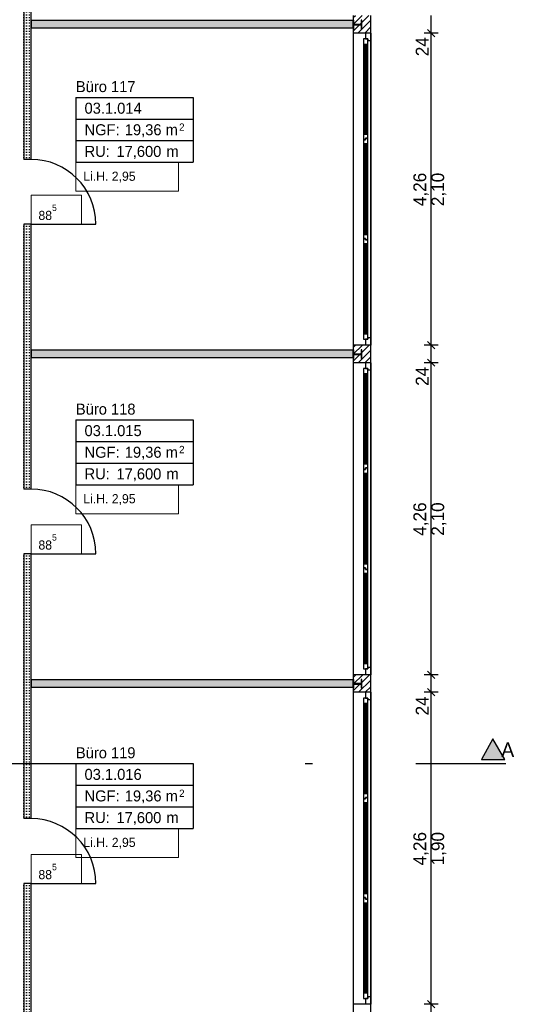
# Model space of a CAD drawing. Extents: x -28.8 to 46.3, y -5 to 85.1.
# Tile 4 of 26: x 7.1 to 13.8, y 4.9 to 18.3. Entities that reach past the tile are written whole.
import ezdxf

# ---------------------------------------------------------------- set-up
doc = ezdxf.new("R2010")
doc.units = 0
doc.header["$MEASUREMENT"] = 0
doc.linetypes.add('Strichpunktlinie', pattern=[0.006703, 0.003528, -0.001764, 0, -0.001411])
doc.linetypes.add('Wipeout_Contour', pattern=[1, 0, -1])
for name, color, linetype in [('1._OG_2_0', 7, 'Continuous'), ('1._OG_2_P_BM_AUSSEN', 7, 'Continuous'), ('1._OG_2_P_ZE_BILD', 7, 'Continuous'), ('1._OG_2_P_ZE_TEXT', 7, 'Continuous'), ('1._OG_2_R_NT_INNENWAND', 7, 'Continuous'), ('1._OG_2_R_NT_STAHL', 7, 'Continuous'), ('1._OG_2_R_TR_AUSSENWAND', 7, 'Continuous'), ('1._OG_2_Räume', 7, 'Continuous')]:
    doc.layers.add(name, color=color, linetype=linetype)
doc.styles.add('ERSTELLTER_STIL_1', font='txt')
doc.styles.add('ERSTELLTER_STIL_2', font='txt')
pattern_1 = [(45, (0, 0), (-0.04596194, 0.04596194), [])]
pattern_2 = [(0, (0, 0), (0, 0.0375), [0, -0.0375])]

msp = doc.modelspace()

# ---------------------------------------------------------------- hatches: boundary and pattern name
at = {"layer": '1._OG_2_P_ZE_BILD', "linetype": 'Continuous', "lineweight": 18, "ltscale": 1000}
msp.add_hatch(color=9, dxfattribs=at).paths.add_polyline_path([(13.376, 8.207), (13.698, 8.207), (13.534, 8.49)], flags=0)
at = {"layer": '1._OG_2_R_NT_INNENWAND', "linetype": 'Continuous', "ltscale": 1000}
h = msp.add_hatch(dxfattribs=at)
h.set_pattern_fill('Gips_0002', color=256, style=0, pattern_type=2)
h.set_pattern_definition(pattern_2)
h.paths.add_polyline_path([(7.125, 16.4), (7.225, 16.4), (7.225, 20.015), (7.125, 20.015)], flags=0)
h = msp.add_hatch(dxfattribs=at)
h.set_pattern_fill('Gips_0002', color=256, style=0, pattern_type=2)
h.set_pattern_definition(pattern_2)
h.paths.add_polyline_path([(11.625, 18.295), (7.225, 18.295), (7.225, 18.195), (11.625, 18.195)], flags=0)
h = msp.add_hatch(dxfattribs=at)
h.set_pattern_fill('Gips_0002', color=256, style=0, pattern_type=2)
h.set_pattern_definition(pattern_2)
h.paths.add_polyline_path([(7.125, 11.9), (7.225, 11.9), (7.225, 15.515), (7.125, 15.515)], flags=0)
h = msp.add_hatch(dxfattribs=at)
h.set_pattern_fill('Gips_0002', color=256, style=0, pattern_type=2)
h.set_pattern_definition(pattern_2)
h.paths.add_polyline_path([(11.625, 13.795), (7.225, 13.795), (7.225, 13.695), (11.625, 13.695)], flags=0)
h = msp.add_hatch(dxfattribs=at)
h.set_pattern_fill('Gips_0002', color=256, style=0, pattern_type=2)
h.set_pattern_definition(pattern_2)
h.paths.add_polyline_path([(7.125, 7.4), (7.225, 7.4), (7.225, 11.015), (7.125, 11.015)], flags=0)
h = msp.add_hatch(dxfattribs=at)
h.set_pattern_fill('Gips_0002', color=256, style=0, pattern_type=2)
h.set_pattern_definition(pattern_2)
h.paths.add_polyline_path([(11.625, 9.295), (7.225, 9.295), (7.225, 9.195), (11.625, 9.195)], flags=0)
h = msp.add_hatch(dxfattribs=at)
h.set_pattern_fill('Gips_0002', color=256, style=0, pattern_type=2)
h.set_pattern_definition(pattern_2)
h.paths.add_polyline_path([(7.125, 2.975), (7.225, 2.975), (7.225, 6.515), (7.125, 6.515)], flags=0)
at = {"layer": '1._OG_2_R_TR_AUSSENWAND', "linetype": 'Continuous', "ltscale": 1000}
h = msp.add_hatch(dxfattribs=at)
h.set_pattern_fill('MW_Kalksandstein_0002', color=256, style=0, pattern_type=2)
h.set_pattern_definition(pattern_1)
h.paths.add_polyline_path([(11.625, 18.125), (11.795, 18.125), (11.865, 18.125), (11.865, 18.365), (11.795, 18.365), (11.625, 18.365)], flags=0)
h = msp.add_hatch(dxfattribs=at)
h.set_pattern_fill('MW_Kalksandstein_0002', color=256, style=0, pattern_type=2)
h.set_pattern_definition(pattern_1)
h.paths.add_polyline_path([(11.625, 13.625), (11.795, 13.625), (11.865, 13.625), (11.865, 13.865), (11.795, 13.865), (11.625, 13.865)], flags=0)
h = msp.add_hatch(dxfattribs=at)
h.set_pattern_fill('MW_Kalksandstein_0002', color=256, style=0, pattern_type=2)
h.set_pattern_definition(pattern_1)
h.paths.add_polyline_path([(11.625, 9.125), (11.795, 9.125), (11.865, 9.125), (11.865, 9.365), (11.795, 9.365), (11.625, 9.365)], flags=0)

# ---------------------------------------------------------------- linework, layer by layer
at = {"layer": '1._OG_2_0', "linetype": 'Continuous', "ltscale": 1000}
for p, q in [((11.795, 18.125), (11.625, 18.125)), ((11.865, 18.125), (11.795, 18.125)), ((7.225, 16.4), (7.125, 16.4)), ((7.225, 15.515), (7.125, 15.515)), ((11.795, 13.865), (11.625, 13.865)), ((11.865, 13.865), (11.795, 13.865)), ((11.795, 13.625), (11.625, 13.625)), ((11.865, 13.625), (11.795, 13.625)), ((7.225, 11.9), (7.125, 11.9)), ((7.225, 11.015), (7.125, 11.015)), ((11.795, 9.365), (11.625, 9.365)), ((11.865, 9.365), (11.795, 9.365)), ((11.795, 9.125), (11.625, 9.125)), ((11.865, 9.125), (11.795, 9.125)), ((7.225, 7.4), (7.125, 7.4)), ((7.225, 6.515), (7.125, 6.515)), ((11.795, 4.865), (11.625, 4.865)), ((11.865, 4.865), (11.795, 4.865))]:
    msp.add_line(p, q, dxfattribs=at)
at = {"layer": '1._OG_2_P_BM_AUSSEN', "linetype": 'Continuous', "ltscale": 1000}
for p, q in [((12.69, 18.125), (12.69, 18.365)), ((12.64, 18.175), (12.74, 18.075)), ((12.784, 18.125), (12.596, 18.125)), ((12.69, 13.865), (12.69, 18.125)), ((12.784, 13.865), (12.596, 13.865)), ((12.64, 13.915), (12.74, 13.815)), ((12.69, 13.625), (12.69, 13.865)), ((12.784, 13.625), (12.596, 13.625)), ((12.64, 13.675), (12.74, 13.575)), ((12.69, 9.365), (12.69, 13.625)), ((12.64, 9.415), (12.74, 9.315)), ((12.784, 9.365), (12.596, 9.365)), ((12.69, 9.125), (12.69, 9.365)), ((12.64, 9.175), (12.74, 9.075)), ((12.784, 9.125), (12.596, 9.125)), ((12.69, 4.865), (12.69, 9.125)), ((12.784, 4.865), (12.596, 4.865)), ((12.64, 4.915), (12.74, 4.815)), ((12.69, 4.625), (12.69, 4.865))]:
    msp.add_line(p, q, dxfattribs=at)
at = {"layer": '1._OG_2_P_ZE_BILD', "color": 255, "linetype": 'Continuous', "lineweight": 18, "ltscale": 1000}
for p, q in [((13.534, 8.49), (13.376, 8.207)), ((13.698, 8.207), (13.534, 8.49)), ((13.376, 8.207), (13.698, 8.207))]:
    msp.add_line(p, q, dxfattribs=at)
at = {"layer": '1._OG_2_P_ZE_BILD', "linetype": 'Continuous', "ltscale": 1000}
for p, q in [((13.534, 8.49), (13.376, 8.207)), ((13.698, 8.207), (13.534, 8.49)), ((13.376, 8.207), (13.698, 8.207))]:
    msp.add_line(p, q, dxfattribs=at)
at = {"layer": '1._OG_2_P_ZE_TEXT', "color": 255, "linetype": 'Continuous', "lineweight": 18, "ltscale": 1000}
for p, q in [((9.238, 16.362), (7.837, 16.362)), ((7.837, 16.362), (7.837, 15.965)), ((9.238, 15.965), (9.238, 16.362)), ((7.915, 15.911), (7.225, 15.911)), ((7.225, 15.911), (7.225, 15.515)), ((7.837, 15.965), (9.238, 15.965)), ((7.915, 15.515), (7.915, 15.911)), ((7.225, 15.515), (7.915, 15.515)), ((9.238, 11.959), (7.837, 11.959)), ((7.837, 11.959), (7.837, 11.563)), ((9.238, 11.563), (9.238, 11.959)), ((7.837, 11.563), (9.238, 11.563)), ((7.915, 11.411), (7.225, 11.411)), ((7.225, 11.411), (7.225, 11.015)), ((7.915, 11.015), (7.915, 11.411)), ((7.225, 11.015), (7.915, 11.015)), ((9.238, 7.267), (7.837, 7.267)), ((7.837, 7.267), (7.837, 6.87)), ((9.238, 6.87), (9.238, 7.267)), ((7.915, 6.911), (7.225, 6.911)), ((7.225, 6.911), (7.225, 6.515)), ((7.837, 6.87), (9.238, 6.87)), ((7.915, 6.515), (7.915, 6.911)), ((7.225, 6.515), (7.915, 6.515))]:
    msp.add_line(p, q, dxfattribs=at)
at = {"layer": '1._OG_2_R_NT_INNENWAND', "linetype": 'Continuous', "ltscale": 1000}
for p, q in [((7.125, 20.015), (7.125, 16.4)), ((7.225, 16.4), (7.225, 20.015)), ((11.625, 18.295), (7.225, 18.295)), ((7.225, 18.295), (7.225, 18.195)), ((11.625, 18.195), (11.625, 18.295)), ((7.225, 18.195), (11.625, 18.195)), ((7.125, 15.515), (7.125, 11.9)), ((7.225, 11.9), (7.225, 15.515)), ((7.225, 15.515), (8.11, 15.515)), ((11.625, 13.795), (7.225, 13.795)), ((7.225, 13.795), (7.225, 13.695)), ((11.625, 13.695), (11.625, 13.795)), ((7.225, 13.695), (11.625, 13.695)), ((7.125, 11.015), (7.125, 7.4)), ((7.225, 7.4), (7.225, 11.015)), ((7.225, 11.015), (8.11, 11.015)), ((11.625, 9.295), (7.225, 9.295)), ((7.225, 9.295), (7.225, 9.195)), ((11.625, 9.195), (11.625, 9.295)), ((7.225, 9.195), (11.625, 9.195)), ((7.125, 6.515), (7.125, 2.975)), ((7.225, 2.975), (7.225, 6.515)), ((7.225, 6.515), (8.11, 6.515))]:
    msp.add_line(p, q, dxfattribs=at)
for centre in [(7.225, 15.515), (7.225, 11.015), (7.225, 6.515)]:
    msp.add_arc(centre, 0.885, 0, 90, dxfattribs=at)
at = {"layer": '1._OG_2_R_NT_STAHL', "linetype": 'Continuous', "ltscale": 1000}
for p, q in [((11.636, 18.3), (11.625, 18.3)), ((11.625, 18.3), (11.625, 18.18)), ((11.636, 18.25), (11.636, 18.3)), ((11.745, 18.3), (11.734, 18.3)), ((11.734, 18.3), (11.734, 18.25)), ((11.625, 18.18), (11.636, 18.18)), ((11.636, 18.18), (11.636, 18.23)), ((11.727, 18.243), (11.643, 18.243)), ((11.643, 18.237), (11.727, 18.237)), ((11.636, 13.8), (11.625, 13.8)), ((11.625, 13.8), (11.625, 13.68)), ((11.636, 13.75), (11.636, 13.8)), ((11.636, 13.68), (11.636, 13.73)), ((11.727, 13.743), (11.643, 13.743)), ((11.643, 13.737), (11.727, 13.737)), ((11.625, 13.68), (11.636, 13.68)), ((11.636, 9.3), (11.625, 9.3)), ((11.625, 9.3), (11.625, 9.18)), ((11.636, 9.25), (11.636, 9.3)), ((11.625, 9.18), (11.636, 9.18)), ((11.636, 9.18), (11.636, 9.23)), ((11.727, 9.243), (11.643, 9.243)), ((11.643, 9.237), (11.727, 9.237))]:
    msp.add_line(p, q, dxfattribs=at)
for centre, start, end in [((11.643, 18.25), 180, 270), ((11.643, 18.23), 90, 180), ((11.727, 18.25), 270, 0), ((11.727, 18.23), 0, 90), ((11.643, 13.75), 180, 270), ((11.643, 13.73), 90, 180), ((11.727, 13.75), 270, 0), ((11.727, 13.73), 0, 90), ((11.643, 9.25), 180, 270), ((11.643, 9.23), 90, 180), ((11.727, 9.25), 270, 0), ((11.727, 9.23), 0, 90)]:
    msp.add_arc(centre, 0.0065, start, end, dxfattribs=at)
at = {"layer": '1._OG_2_R_TR_AUSSENWAND', "linetype": 'Continuous', "ltscale": 1000}
for p, q in [((11.625, 18.365), (11.625, 18.125)), ((11.865, 18.125), (11.865, 18.365)), ((11.625, 18.125), (11.625, 13.865)), ((11.865, 18.125), (11.865, 13.865)), ((11.625, 13.865), (11.625, 13.625)), ((11.865, 13.625), (11.865, 13.865)), ((11.625, 13.625), (11.625, 9.365)), ((11.865, 13.625), (11.865, 9.365)), ((11.625, 9.365), (11.625, 9.125)), ((11.865, 9.125), (11.865, 9.365)), ((11.625, 9.125), (11.625, 4.865)), ((11.865, 9.125), (11.865, 4.865)), ((11.625, 4.865), (11.625, 4.625)), ((11.865, 4.625), (11.865, 4.865))]:
    msp.add_line(p, q, dxfattribs=at)
at = {"layer": '1._OG_2_Räume', "linetype": 'Continuous', "ltscale": 1000}
for p, q in [((7.837, 17.245), (7.837, 16.362)), ((7.837, 17.245), (9.441, 17.245)), ((9.441, 17.245), (9.441, 16.362)), ((7.837, 16.951), (9.441, 16.951)), ((7.837, 16.656), (9.441, 16.656)), ((7.837, 16.362), (9.441, 16.362)), ((7.837, 12.843), (7.837, 11.959)), ((7.837, 12.843), (9.441, 12.843)), ((9.441, 12.843), (9.441, 11.959)), ((7.837, 12.548), (9.441, 12.548)), ((7.837, 12.254), (9.441, 12.254)), ((7.837, 11.959), (9.441, 11.959)), ((7.837, 8.151), (7.837, 7.267)), ((7.837, 8.151), (9.441, 8.151)), ((9.441, 8.151), (9.441, 7.267)), ((7.837, 7.856), (9.441, 7.856)), ((7.837, 7.561), (9.441, 7.561)), ((7.837, 7.267), (9.441, 7.267))]:
    msp.add_line(p, q, dxfattribs=at)

# ---------------------------------------------------------------- texts
at = {"layer": '1._OG_2_P_BM_AUSSEN', "linetype": 'Continuous', "char_height": 0.175, "attachment_point": 7, "rotation": 90, "style": 'ERSTELLTER_STIL_2'}
for s, insert in [('{24}', (12.655, 17.809)), ('{4,26}', (12.655, 15.762)), ('{2,10}', (12.9, 15.762)), ('{24}', (12.655, 13.309)), ('{4,26}', (12.655, 11.262)), ('{2,10}', (12.9, 11.262)), ('{24}', (12.655, 8.809)), ('{4,26}', (12.655, 6.762)), ('{1,90}', (12.9, 6.762))]:
    msp.add_mtext(s, dxfattribs=dict(at, insert=insert))
at = {"layer": '1._OG_2_P_ZE_BILD', "linetype": 'Continuous', "insert": (13.648, 8.44), "char_height": 0.2, "attachment_point": 1, "style": 'ERSTELLTER_STIL_1'}
msp.add_mtext('{A}', dxfattribs=at)
at = {"layer": '1._OG_2_P_ZE_TEXT', "linetype": 'Continuous', "char_height": 0.125, "attachment_point": 1, "style": 'ERSTELLTER_STIL_2'}
for s, insert in [('{Li.H. 2,95}', (7.937, 16.233)), ('{88\\A1{\\H0.7x;\\S5^  ;}}', (7.325, 15.783)), ('{Li.H. 2,95}', (7.937, 11.83)), ('{88\\A1{\\H0.7x;\\S5^  ;}}', (7.325, 11.283)), ('{Li.H. 2,95}', (7.937, 7.138)), ('{88\\A1{\\H0.7x;\\S5^  ;}}', (7.325, 6.783))]:
    msp.add_mtext(s, dxfattribs=dict(at, insert=insert))
at = {"layer": '1._OG_2_Räume', "linetype": 'Continuous'}
for s, insert, char_height, attachment_point, style in [('{Büro 117}', (7.837, 17.469), 0.15, 1, 'ERSTELLTER_STIL_1'), ('{03.1.014 }', (7.955, 17.174), 0.15, 1, 'ERSTELLTER_STIL_2'), ('{NGF: }', (7.955, 16.88), 0.15, 1, 'ERSTELLTER_STIL_2'), ('{19,36 m}', (8.505, 16.88), 0.15, 1, 'ERSTELLTER_STIL_2'), ('{2}', (9.247, 16.891), 0.1, 1, 'ERSTELLTER_STIL_2'), ('{RU: }', (7.955, 16.585), 0.15, 1, 'ERSTELLTER_STIL_2'), ('{17,600}', (8.391, 16.406), 0.15, 7, 'ERSTELLTER_STIL_2'), ('{ m}', (9.018, 16.585), 0.15, 1, 'ERSTELLTER_STIL_2'), ('{Büro 118}', (7.837, 13.066), 0.15, 1, 'ERSTELLTER_STIL_1'), ('{03.1.015 }', (7.955, 12.772), 0.15, 1, 'ERSTELLTER_STIL_2'), ('{NGF: }', (7.955, 12.477), 0.15, 1, 'ERSTELLTER_STIL_2'), ('{19,36 m}', (8.505, 12.477), 0.15, 1, 'ERSTELLTER_STIL_2'), ('{2}', (9.247, 12.489), 0.1, 1, 'ERSTELLTER_STIL_2'), ('{RU: }', (7.955, 12.183), 0.15, 1, 'ERSTELLTER_STIL_2'), ('{17,600}', (8.391, 12.003), 0.15, 7, 'ERSTELLTER_STIL_2'), ('{ m}', (9.018, 12.183), 0.15, 1, 'ERSTELLTER_STIL_2'), ('{Büro 119}', (7.837, 8.374), 0.15, 1, 'ERSTELLTER_STIL_1'), ('{03.1.016 }', (7.955, 8.079), 0.15, 1, 'ERSTELLTER_STIL_2'), ('{2}', (9.247, 7.796), 0.1, 1, 'ERSTELLTER_STIL_2'), ('{NGF: }', (7.955, 7.785), 0.15, 1, 'ERSTELLTER_STIL_2'), ('{19,36 m}', (8.505, 7.785), 0.15, 1, 'ERSTELLTER_STIL_2'), ('{RU: }', (7.955, 7.49), 0.15, 1, 'ERSTELLTER_STIL_2'), ('{17,600}', (8.391, 7.311), 0.15, 7, 'ERSTELLTER_STIL_2'), ('{ m}', (9.018, 7.49), 0.15, 1, 'ERSTELLTER_STIL_2')]:
    msp.add_mtext(s, dxfattribs=dict(at, insert=insert, char_height=char_height, attachment_point=attachment_point, style=style))

# ---------------------------------------------------------------- next in the draw order: wipeouts: each hides what was drawn before it
at = {"color": 254, "linetype": 'Wipeout_Contour', "lineweight": 0, "ltscale": 79.687624}
msp.add_wipeout([(11.865, 18.025), (11.825, 18.025), (11.825, 13.965), (11.865, 13.965)], dxfattribs=at).dxf.layer = '1._OG_2_R_TR_AUSSENWAND'
at = {"color": 254, "linetype": 'Wipeout_Contour', "lineweight": 0, "ltscale": 66.18838}
msp.add_wipeout([(11.865, 13.525), (11.825, 13.525), (11.825, 9.465), (11.865, 9.465)], dxfattribs=at).dxf.layer = '1._OG_2_R_TR_AUSSENWAND'
at = {"color": 254, "linetype": 'Wipeout_Contour', "lineweight": 0, "ltscale": 55.378425}
msp.add_wipeout([(11.865, 9.025), (11.825, 9.025), (11.825, 4.965), (11.865, 4.965)], dxfattribs=at).dxf.layer = '1._OG_2_R_TR_AUSSENWAND'

# ---------------------------------------------------------------- next in the draw order: wipeouts: each hides what was drawn before it
at = {"color": 254, "linetype": 'Wipeout_Contour', "lineweight": 0, "ltscale": 129.15403}
msp.add_wipeout([(11.795, 18.125), (11.795, 18.045), (11.825, 18.045), (11.825, 18.025), (11.865, 18.025), (11.865, 18.125)], dxfattribs=at).dxf.layer = '1._OG_2_R_TR_AUSSENWAND'
at = {"color": 254, "linetype": 'Wipeout_Contour', "lineweight": 0, "ltscale": 110.200228}
msp.add_wipeout([(11.865, 13.865), (11.865, 13.965), (11.825, 13.965), (11.825, 13.945), (11.795, 13.945), (11.795, 13.865)], dxfattribs=at).dxf.layer = '1._OG_2_R_TR_AUSSENWAND'
at = {"color": 254, "linetype": 'Wipeout_Contour', "lineweight": 0, "ltscale": 107.653068}
msp.add_wipeout([(11.795, 13.625), (11.795, 13.545), (11.825, 13.545), (11.825, 13.525), (11.865, 13.525), (11.865, 13.625)], dxfattribs=at).dxf.layer = '1._OG_2_R_TR_AUSSENWAND'
at = {"color": 254, "linetype": 'Wipeout_Contour', "lineweight": 0, "ltscale": 91.264657}
msp.add_wipeout([(11.865, 9.365), (11.865, 9.465), (11.825, 9.465), (11.825, 9.445), (11.795, 9.445), (11.795, 9.365)], dxfattribs=at).dxf.layer = '1._OG_2_R_TR_AUSSENWAND'
at = {"color": 254, "linetype": 'Wipeout_Contour', "lineweight": 0, "ltscale": 89.195429}
msp.add_wipeout([(11.795, 9.125), (11.795, 9.045), (11.825, 9.045), (11.825, 9.025), (11.865, 9.025), (11.865, 9.125)], dxfattribs=at).dxf.layer = '1._OG_2_R_TR_AUSSENWAND'
at = {"color": 254, "linetype": 'Wipeout_Contour', "lineweight": 0, "ltscale": 77.282651}
msp.add_wipeout([(11.865, 4.865), (11.865, 4.965), (11.825, 4.965), (11.825, 4.945), (11.795, 4.945), (11.795, 4.865)], dxfattribs=at).dxf.layer = '1._OG_2_R_TR_AUSSENWAND'

# ---------------------------------------------------------------- next in the draw order: linework, layer by layer
at = {"layer": '1._OG_2_R_NT_STAHL', "linetype": 'Continuous', "ltscale": 1000}
for p, q in [((11.745, 18.18), (11.745, 18.3)), ((11.734, 18.23), (11.734, 18.18)), ((11.734, 18.18), (11.745, 18.18)), ((11.745, 13.8), (11.734, 13.8)), ((11.734, 13.8), (11.734, 13.75)), ((11.734, 13.73), (11.734, 13.68)), ((11.745, 13.68), (11.745, 13.8)), ((11.734, 13.68), (11.745, 13.68)), ((11.745, 9.3), (11.734, 9.3)), ((11.734, 9.3), (11.734, 9.25)), ((11.745, 9.18), (11.745, 9.3)), ((11.734, 9.23), (11.734, 9.18)), ((11.734, 9.18), (11.745, 9.18))]:
    msp.add_line(p, q, dxfattribs=at)
at = {"layer": '1._OG_2_R_TR_AUSSENWAND', "linetype": 'Continuous', "ltscale": 1000}
for p, q in [((11.865, 18.125), (11.795, 18.125)), ((11.865, 13.865), (11.795, 13.865)), ((11.865, 13.625), (11.795, 13.625)), ((11.865, 9.365), (11.795, 9.365)), ((11.865, 9.125), (11.795, 9.125)), ((11.865, 4.865), (11.795, 4.865))]:
    msp.add_line(p, q, dxfattribs=at)

# ---------------------------------------------------------------- next in the draw order: wipeouts: each hides what was drawn before it
at = {"color": 254, "linetype": 'Wipeout_Contour', "lineweight": 0, "ltscale": 83.993052}
msp.add_wipeout([(11.825, 17.975), (11.805, 17.975), (11.805, 16.738), (11.825, 16.738)], dxfattribs=at).dxf.layer = '1._OG_2_R_TR_AUSSENWAND'
at = {"color": 254, "linetype": 'Wipeout_Contour', "lineweight": 0, "ltscale": 69.857055}
msp.add_wipeout([(11.825, 13.475), (11.805, 13.475), (11.805, 12.238), (11.825, 12.238)], dxfattribs=at).dxf.layer = '1._OG_2_R_TR_AUSSENWAND'
at = {"color": 254, "linetype": 'Wipeout_Contour', "lineweight": 0, "ltscale": 57.915493}
msp.add_wipeout([(11.825, 8.975), (11.805, 8.975), (11.805, 7.738), (11.825, 7.738)], dxfattribs=at).dxf.layer = '1._OG_2_R_TR_AUSSENWAND'

# ---------------------------------------------------------------- next in the draw order: wipeouts: each hides what was drawn before it
at = {"color": 254, "linetype": 'Wipeout_Contour', "lineweight": 0, "ltscale": 83.903111}
msp.add_wipeout([(11.785, 17.975), (11.765, 17.975), (11.765, 16.738), (11.785, 16.738)], dxfattribs=at).dxf.layer = '1._OG_2_R_TR_AUSSENWAND'
at = {"color": 254, "linetype": 'Wipeout_Contour', "lineweight": 0, "ltscale": 69.748847}
msp.add_wipeout([(11.785, 13.475), (11.765, 13.475), (11.765, 12.238), (11.785, 12.238)], dxfattribs=at).dxf.layer = '1._OG_2_R_TR_AUSSENWAND'
at = {"color": 254, "linetype": 'Wipeout_Contour', "lineweight": 0, "ltscale": 57.784879}
msp.add_wipeout([(11.785, 8.975), (11.765, 8.975), (11.765, 7.738), (11.785, 7.738)], dxfattribs=at).dxf.layer = '1._OG_2_R_TR_AUSSENWAND'

# ---------------------------------------------------------------- next in the draw order: wipeouts: each hides what was drawn before it
at = {"color": 254, "linetype": 'Wipeout_Contour', "lineweight": 0, "ltscale": 86.135087}
msp.add_wipeout([(11.825, 18.045), (11.765, 18.045), (11.765, 17.975), (11.825, 17.975)], dxfattribs=at).dxf.layer = '1._OG_2_R_TR_AUSSENWAND'
at = {"color": 254, "linetype": 'Wipeout_Contour', "lineweight": 0, "ltscale": 122.339758}
msp.add_wipeout([(11.825, 16.688), (11.825, 16.738), (11.765, 16.738), (11.765, 16.668), (11.795, 16.668), (11.795, 16.688)], dxfattribs=at).dxf.layer = '1._OG_2_R_TR_AUSSENWAND'
at = {"color": 254, "linetype": 'Wipeout_Contour', "lineweight": 0, "ltscale": 71.761932}
msp.add_wipeout([(11.825, 13.545), (11.765, 13.545), (11.765, 13.475), (11.825, 13.475)], dxfattribs=at).dxf.layer = '1._OG_2_R_TR_AUSSENWAND'
at = {"color": 254, "linetype": 'Wipeout_Contour', "lineweight": 0, "ltscale": 101.533407}
msp.add_wipeout([(11.825, 12.188), (11.825, 12.238), (11.765, 12.238), (11.765, 12.168), (11.795, 12.168), (11.795, 12.188)], dxfattribs=at).dxf.layer = '1._OG_2_R_TR_AUSSENWAND'
at = {"color": 254, "linetype": 'Wipeout_Contour', "lineweight": 0, "ltscale": 59.399912}
msp.add_wipeout([(11.825, 9.045), (11.765, 9.045), (11.765, 8.975), (11.825, 8.975)], dxfattribs=at).dxf.layer = '1._OG_2_R_TR_AUSSENWAND'
at = {"color": 254, "linetype": 'Wipeout_Contour', "lineweight": 0, "ltscale": 84.315286}
msp.add_wipeout([(11.825, 7.688), (11.825, 7.738), (11.765, 7.738), (11.765, 7.668), (11.795, 7.668), (11.795, 7.688)], dxfattribs=at).dxf.layer = '1._OG_2_R_TR_AUSSENWAND'

# ---------------------------------------------------------------- next in the draw order: linework, layer by layer
at = {"layer": '1._OG_2_R_TR_AUSSENWAND', "linetype": 'Continuous', "ltscale": 1000}
for p, q in [((11.825, 18.045), (11.765, 18.045)), ((11.795, 18.125), (11.795, 18.045)), ((11.795, 18.045), (11.825, 18.045)), ((11.795, 13.625), (11.795, 13.545)), ((11.825, 13.545), (11.765, 13.545)), ((11.795, 13.545), (11.825, 13.545)), ((11.825, 9.045), (11.765, 9.045)), ((11.795, 9.125), (11.795, 9.045)), ((11.795, 9.045), (11.825, 9.045))]:
    msp.add_line(p, q, dxfattribs=at)

# ---------------------------------------------------------------- next in the draw order: wipeouts: each hides what was drawn before it
at = {"color": 254, "linetype": 'Wipeout_Contour', "lineweight": 0, "ltscale": 83.948055}
msp.add_wipeout([(11.785, 17.975), (11.785, 16.738), (11.805, 16.738), (11.805, 17.975)], dxfattribs=at).dxf.layer = '1._OG_2_R_TR_AUSSENWAND'
at = {"color": 254, "linetype": 'Wipeout_Contour', "lineweight": 0, "ltscale": 79.550632}
msp.add_wipeout([(11.825, 16.618), (11.805, 16.618), (11.805, 15.372), (11.825, 15.372)], dxfattribs=at).dxf.layer = '1._OG_2_R_TR_AUSSENWAND'
at = {"color": 254, "linetype": 'Wipeout_Contour', "lineweight": 0, "ltscale": 69.802926}
msp.add_wipeout([(11.785, 13.475), (11.785, 12.238), (11.805, 12.238), (11.805, 13.475)], dxfattribs=at).dxf.layer = '1._OG_2_R_TR_AUSSENWAND'
at = {"color": 254, "linetype": 'Wipeout_Contour', "lineweight": 0, "ltscale": 65.953058}
msp.add_wipeout([(11.825, 12.118), (11.805, 12.118), (11.805, 10.872), (11.825, 10.872)], dxfattribs=at).dxf.layer = '1._OG_2_R_TR_AUSSENWAND'
at = {"color": 254, "linetype": 'Wipeout_Contour', "lineweight": 0, "ltscale": 57.850168}
msp.add_wipeout([(11.785, 8.975), (11.785, 7.738), (11.805, 7.738), (11.805, 8.975)], dxfattribs=at).dxf.layer = '1._OG_2_R_TR_AUSSENWAND'
at = {"color": 254, "linetype": 'Wipeout_Contour', "lineweight": 0, "ltscale": 54.959713}
msp.add_wipeout([(11.825, 7.618), (11.805, 7.618), (11.805, 6.372), (11.825, 6.372)], dxfattribs=at).dxf.layer = '1._OG_2_R_TR_AUSSENWAND'

# ---------------------------------------------------------------- next in the draw order: linework, layer by layer
at = {"layer": '1._OG_2_P_ZE_BILD', "linetype": 'Strichpunktlinie', "ltscale": 1000}
msp.add_line((-1.127, 8.151), (13.71, 8.151), dxfattribs=at)
at = {"layer": '1._OG_2_R_TR_AUSSENWAND', "linetype": 'Continuous', "ltscale": 1000}
for p, q in [((11.765, 18.045), (11.765, 17.975)), ((11.825, 18.045), (11.825, 18.025)), ((11.825, 17.975), (11.825, 18.045)), ((11.825, 18.025), (11.865, 18.025)), ((11.865, 18.025), (11.865, 18.125)), ((11.765, 17.975), (11.825, 17.975)), ((11.865, 13.525), (11.865, 13.625)), ((11.765, 13.545), (11.765, 13.475)), ((11.765, 13.475), (11.825, 13.475)), ((11.825, 13.545), (11.825, 13.525)), ((11.825, 13.475), (11.825, 13.545)), ((11.825, 13.525), (11.865, 13.525)), ((11.765, 9.045), (11.765, 8.975)), ((11.825, 9.045), (11.825, 9.025)), ((11.825, 8.975), (11.825, 9.045)), ((11.825, 9.025), (11.865, 9.025)), ((11.865, 9.025), (11.865, 9.125)), ((11.765, 8.975), (11.825, 8.975))]:
    msp.add_line(p, q, dxfattribs=at)

# ---------------------------------------------------------------- next in the draw order: wipeouts: each hides what was drawn before it
at = {"color": 254, "linetype": 'Wipeout_Contour', "lineweight": 0, "ltscale": 79.455652}
msp.add_wipeout([(11.785, 16.618), (11.765, 16.618), (11.765, 15.372), (11.785, 15.372)], dxfattribs=at).dxf.layer = '1._OG_2_R_TR_AUSSENWAND'
at = {"color": 254, "linetype": 'Wipeout_Contour', "lineweight": 0, "ltscale": 65.838418}
msp.add_wipeout([(11.785, 12.118), (11.765, 12.118), (11.765, 10.872), (11.785, 10.872)], dxfattribs=at).dxf.layer = '1._OG_2_R_TR_AUSSENWAND'
at = {"color": 254, "linetype": 'Wipeout_Contour', "lineweight": 0, "ltscale": 54.82205}
msp.add_wipeout([(11.785, 7.618), (11.765, 7.618), (11.765, 6.372), (11.785, 6.372)], dxfattribs=at).dxf.layer = '1._OG_2_R_TR_AUSSENWAND'

# ---------------------------------------------------------------- next in the draw order: wipeouts: each hides what was drawn before it
at = {"color": 254, "linetype": 'Wipeout_Contour', "lineweight": 0, "ltscale": 122.84355}
msp.add_wipeout([(11.765, 16.668), (11.765, 16.618), (11.825, 16.618), (11.825, 16.688), (11.795, 16.688), (11.795, 16.668)], dxfattribs=at).dxf.layer = '1._OG_2_R_TR_AUSSENWAND'
at = {"color": 254, "linetype": 'Wipeout_Contour', "lineweight": 0, "ltscale": 115.743321}
msp.add_wipeout([(11.795, 15.322), (11.795, 15.302), (11.825, 15.302), (11.825, 15.372), (11.765, 15.372), (11.765, 15.322)], dxfattribs=at).dxf.layer = '1._OG_2_R_TR_AUSSENWAND'
at = {"color": 254, "linetype": 'Wipeout_Contour', "lineweight": 0, "ltscale": 101.976551}
msp.add_wipeout([(11.765, 12.168), (11.765, 12.118), (11.825, 12.118), (11.825, 12.188), (11.795, 12.188), (11.795, 12.168)], dxfattribs=at).dxf.layer = '1._OG_2_R_TR_AUSSENWAND'
at = {"color": 254, "linetype": 'Wipeout_Contour', "lineweight": 0, "ltscale": 95.819117}
msp.add_wipeout([(11.795, 10.822), (11.795, 10.802), (11.825, 10.802), (11.825, 10.872), (11.765, 10.872), (11.765, 10.822)], dxfattribs=at).dxf.layer = '1._OG_2_R_TR_AUSSENWAND'
at = {"color": 254, "linetype": 'Wipeout_Contour', "lineweight": 0, "ltscale": 84.651824}
msp.add_wipeout([(11.765, 7.668), (11.765, 7.618), (11.825, 7.618), (11.825, 7.688), (11.795, 7.688), (11.795, 7.668)], dxfattribs=at).dxf.layer = '1._OG_2_R_TR_AUSSENWAND'
at = {"color": 254, "linetype": 'Wipeout_Contour', "lineweight": 0, "ltscale": 80.152676}
msp.add_wipeout([(11.795, 6.322), (11.795, 6.302), (11.825, 6.302), (11.825, 6.372), (11.765, 6.372), (11.765, 6.322)], dxfattribs=at).dxf.layer = '1._OG_2_R_TR_AUSSENWAND'

# ---------------------------------------------------------------- next in the draw order: linework, layer by layer
at = {"layer": '1._OG_2_R_TR_AUSSENWAND', "linetype": 'Continuous', "ltscale": 1000}
for p, q in [((11.765, 17.975), (11.765, 16.738)), ((11.785, 17.975), (11.785, 16.738)), ((11.805, 16.738), (11.805, 17.975)), ((11.825, 16.738), (11.825, 17.975)), ((11.825, 16.738), (11.765, 16.738)), ((11.795, 16.688), (11.825, 16.688)), ((11.825, 16.688), (11.795, 16.688)), ((11.825, 16.688), (11.825, 16.738)), ((11.765, 13.475), (11.765, 12.238)), ((11.785, 13.475), (11.785, 12.238)), ((11.805, 12.238), (11.805, 13.475)), ((11.825, 12.238), (11.825, 13.475)), ((11.825, 12.238), (11.765, 12.238)), ((11.825, 12.188), (11.825, 12.238)), ((11.795, 12.188), (11.825, 12.188)), ((11.825, 12.188), (11.795, 12.188)), ((11.765, 8.975), (11.765, 7.738)), ((11.785, 8.975), (11.785, 7.738)), ((11.805, 7.738), (11.805, 8.975)), ((11.825, 7.738), (11.825, 8.975)), ((11.825, 7.738), (11.765, 7.738)), ((11.795, 7.688), (11.825, 7.688)), ((11.825, 7.688), (11.795, 7.688)), ((11.825, 7.688), (11.825, 7.738))]:
    msp.add_line(p, q, dxfattribs=at)

# ---------------------------------------------------------------- next in the draw order: wipeouts: each hides what was drawn before it
at = {"color": 254, "linetype": 'Wipeout_Contour', "lineweight": 0, "ltscale": 79.503116}
msp.add_wipeout([(11.785, 16.618), (11.785, 15.372), (11.805, 15.372), (11.805, 16.618)], dxfattribs=at).dxf.layer = '1._OG_2_R_TR_AUSSENWAND'
at = {"color": 254, "linetype": 'Wipeout_Contour', "lineweight": 0, "ltscale": 75.240703}
msp.add_wipeout([(11.825, 15.252), (11.805, 15.252), (11.805, 14.015), (11.825, 14.015)], dxfattribs=at).dxf.layer = '1._OG_2_R_TR_AUSSENWAND'
at = {"color": 254, "linetype": 'Wipeout_Contour', "lineweight": 0, "ltscale": 65.895714}
msp.add_wipeout([(11.785, 12.118), (11.785, 10.872), (11.805, 10.872), (11.805, 12.118)], dxfattribs=at).dxf.layer = '1._OG_2_R_TR_AUSSENWAND'
at = {"color": 254, "linetype": 'Wipeout_Contour', "lineweight": 0, "ltscale": 62.281837}
msp.add_wipeout([(11.825, 10.752), (11.805, 10.752), (11.805, 9.515), (11.825, 9.515)], dxfattribs=at).dxf.layer = '1._OG_2_R_TR_AUSSENWAND'
at = {"color": 254, "linetype": 'Wipeout_Contour', "lineweight": 0, "ltscale": 54.890866}
msp.add_wipeout([(11.785, 7.618), (11.785, 6.372), (11.805, 6.372), (11.805, 7.618)], dxfattribs=at).dxf.layer = '1._OG_2_R_TR_AUSSENWAND'
at = {"color": 254, "linetype": 'Wipeout_Contour', "lineweight": 0, "ltscale": 52.40574}
msp.add_wipeout([(11.825, 6.252), (11.805, 6.252), (11.805, 5.015), (11.825, 5.015)], dxfattribs=at).dxf.layer = '1._OG_2_R_TR_AUSSENWAND'

# ---------------------------------------------------------------- next in the draw order: linework, layer by layer
at = {"layer": '1._OG_2_R_TR_AUSSENWAND', "linetype": 'Continuous', "ltscale": 1000}
for p, q in [((11.765, 16.738), (11.765, 16.668)), ((11.795, 16.668), (11.795, 16.688)), ((11.795, 16.688), (11.795, 16.668)), ((11.825, 16.618), (11.825, 16.688)), ((11.765, 16.668), (11.795, 16.668)), ((11.765, 16.668), (11.765, 16.618)), ((11.795, 16.668), (11.765, 16.668)), ((11.765, 16.618), (11.825, 16.618)), ((11.765, 12.238), (11.765, 12.168)), ((11.765, 12.168), (11.795, 12.168)), ((11.765, 12.168), (11.765, 12.118)), ((11.795, 12.168), (11.765, 12.168)), ((11.765, 12.118), (11.825, 12.118)), ((11.795, 12.168), (11.795, 12.188)), ((11.795, 12.188), (11.795, 12.168)), ((11.825, 12.118), (11.825, 12.188)), ((11.765, 7.738), (11.765, 7.668)), ((11.765, 7.668), (11.795, 7.668)), ((11.765, 7.668), (11.765, 7.618)), ((11.795, 7.668), (11.765, 7.668)), ((11.795, 7.668), (11.795, 7.688)), ((11.795, 7.688), (11.795, 7.668)), ((11.825, 7.618), (11.825, 7.688)), ((11.765, 7.618), (11.825, 7.618))]:
    msp.add_line(p, q, dxfattribs=at)

# ---------------------------------------------------------------- next in the draw order: wipeouts: each hides what was drawn before it
at = {"color": 254, "linetype": 'Wipeout_Contour', "lineweight": 0, "ltscale": 75.140265}
msp.add_wipeout([(11.785, 15.252), (11.765, 15.252), (11.765, 14.015), (11.785, 14.015)], dxfattribs=at).dxf.layer = '1._OG_2_R_TR_AUSSENWAND'
at = {"color": 254, "linetype": 'Wipeout_Contour', "lineweight": 0, "ltscale": 62.160413}
msp.add_wipeout([(11.785, 10.752), (11.765, 10.752), (11.765, 9.515), (11.785, 9.515)], dxfattribs=at).dxf.layer = '1._OG_2_R_TR_AUSSENWAND'
at = {"color": 254, "linetype": 'Wipeout_Contour', "lineweight": 0, "ltscale": 52.261357}
msp.add_wipeout([(11.785, 6.252), (11.765, 6.252), (11.765, 5.015), (11.785, 5.015)], dxfattribs=at).dxf.layer = '1._OG_2_R_TR_AUSSENWAND'

# ---------------------------------------------------------------- next in the draw order: wipeouts: each hides what was drawn before it
at = {"color": 254, "linetype": 'Wipeout_Contour', "lineweight": 0, "ltscale": 116.232343}
msp.add_wipeout([(11.795, 15.302), (11.795, 15.322), (11.765, 15.322), (11.765, 15.252), (11.825, 15.252), (11.825, 15.302)], dxfattribs=at).dxf.layer = '1._OG_2_R_TR_AUSSENWAND'
at = {"color": 254, "linetype": 'Wipeout_Contour', "lineweight": 0, "ltscale": 73.18813}
msp.add_wipeout([(11.825, 14.015), (11.765, 14.015), (11.765, 13.945), (11.825, 13.945)], dxfattribs=at).dxf.layer = '1._OG_2_R_TR_AUSSENWAND'
at = {"color": 254, "linetype": 'Wipeout_Contour', "lineweight": 0, "ltscale": 96.236101}
msp.add_wipeout([(11.795, 10.802), (11.795, 10.822), (11.765, 10.822), (11.765, 10.752), (11.825, 10.752), (11.825, 10.802)], dxfattribs=at).dxf.layer = '1._OG_2_R_TR_AUSSENWAND'
at = {"color": 254, "linetype": 'Wipeout_Contour', "lineweight": 0, "ltscale": 60.558963}
msp.add_wipeout([(11.825, 9.515), (11.765, 9.515), (11.765, 9.445), (11.825, 9.445)], dxfattribs=at).dxf.layer = '1._OG_2_R_TR_AUSSENWAND'
at = {"color": 254, "linetype": 'Wipeout_Contour', "lineweight": 0, "ltscale": 80.443467}
msp.add_wipeout([(11.795, 6.302), (11.795, 6.322), (11.765, 6.322), (11.765, 6.252), (11.825, 6.252), (11.825, 6.302)], dxfattribs=at).dxf.layer = '1._OG_2_R_TR_AUSSENWAND'
at = {"color": 254, "linetype": 'Wipeout_Contour', "lineweight": 0, "ltscale": 51.248488}
msp.add_wipeout([(11.825, 5.015), (11.765, 5.015), (11.765, 4.945), (11.825, 4.945)], dxfattribs=at).dxf.layer = '1._OG_2_R_TR_AUSSENWAND'

# ---------------------------------------------------------------- next in the draw order: linework, layer by layer
at = {"layer": '1._OG_2_R_TR_AUSSENWAND', "linetype": 'Continuous', "ltscale": 1000}
for p, q in [((11.765, 16.618), (11.765, 15.372)), ((11.785, 16.618), (11.785, 15.372)), ((11.805, 15.372), (11.805, 16.618)), ((11.825, 15.372), (11.825, 16.618)), ((11.825, 15.372), (11.765, 15.372)), ((11.765, 15.372), (11.765, 15.322)), ((11.765, 15.322), (11.795, 15.322)), ((11.795, 15.322), (11.765, 15.322)), ((11.765, 13.945), (11.825, 13.945)), ((11.825, 13.945), (11.795, 13.945)), ((11.795, 13.945), (11.795, 13.865)), ((11.765, 12.118), (11.765, 10.872)), ((11.785, 12.118), (11.785, 10.872)), ((11.805, 10.872), (11.805, 12.118)), ((11.825, 10.872), (11.825, 12.118)), ((11.825, 10.872), (11.765, 10.872)), ((11.765, 10.872), (11.765, 10.822)), ((11.765, 10.822), (11.795, 10.822)), ((11.795, 10.822), (11.765, 10.822)), ((11.765, 9.445), (11.825, 9.445)), ((11.825, 9.445), (11.795, 9.445)), ((11.795, 9.445), (11.795, 9.365)), ((11.765, 7.618), (11.765, 6.372)), ((11.785, 7.618), (11.785, 6.372)), ((11.805, 6.372), (11.805, 7.618)), ((11.825, 6.372), (11.825, 7.618)), ((11.825, 6.372), (11.765, 6.372)), ((11.765, 6.372), (11.765, 6.322)), ((11.765, 6.322), (11.795, 6.322)), ((11.795, 6.322), (11.765, 6.322)), ((11.765, 4.945), (11.825, 4.945)), ((11.825, 4.945), (11.795, 4.945)), ((11.795, 4.945), (11.795, 4.865))]:
    msp.add_line(p, q, dxfattribs=at)

# ---------------------------------------------------------------- next in the draw order: wipeouts: each hides what was drawn before it
at = {"color": 254, "linetype": 'Wipeout_Contour', "lineweight": 0, "ltscale": 75.190458}
msp.add_wipeout([(11.785, 15.252), (11.785, 14.015), (11.805, 14.015), (11.805, 15.252)], dxfattribs=at).dxf.layer = '1._OG_2_R_TR_AUSSENWAND'
at = {"color": 254, "linetype": 'Wipeout_Contour', "lineweight": 0, "ltscale": 62.221103}
msp.add_wipeout([(11.785, 10.752), (11.785, 9.515), (11.805, 9.515), (11.805, 10.752)], dxfattribs=at).dxf.layer = '1._OG_2_R_TR_AUSSENWAND'
at = {"color": 254, "linetype": 'Wipeout_Contour', "lineweight": 0, "ltscale": 52.333537}
msp.add_wipeout([(11.785, 6.252), (11.785, 5.015), (11.805, 5.015), (11.805, 6.252)], dxfattribs=at).dxf.layer = '1._OG_2_R_TR_AUSSENWAND'

# ---------------------------------------------------------------- next in the draw order: linework, layer by layer
at = {"layer": '1._OG_2_R_TR_AUSSENWAND', "linetype": 'Continuous', "ltscale": 1000}
for p, q in [((11.865, 13.965), (11.865, 18.025)), ((11.825, 15.302), (11.825, 15.372)), ((11.765, 15.322), (11.765, 15.252)), ((11.765, 15.252), (11.765, 14.015)), ((11.765, 15.252), (11.825, 15.252)), ((11.785, 15.252), (11.785, 14.015)), ((11.795, 15.322), (11.795, 15.302)), ((11.795, 15.302), (11.795, 15.322)), ((11.795, 15.302), (11.825, 15.302)), ((11.825, 15.302), (11.795, 15.302)), ((11.805, 14.015), (11.805, 15.252)), ((11.825, 15.252), (11.825, 15.302)), ((11.825, 14.015), (11.825, 15.252)), ((11.825, 14.015), (11.765, 14.015)), ((11.765, 14.015), (11.765, 13.945)), ((11.825, 13.945), (11.825, 14.015)), ((11.865, 13.965), (11.825, 13.965)), ((11.825, 13.965), (11.825, 13.945)), ((11.865, 13.865), (11.865, 13.965)), ((11.865, 9.465), (11.865, 13.525)), ((11.765, 10.822), (11.765, 10.752)), ((11.795, 10.822), (11.795, 10.802)), ((11.795, 10.802), (11.795, 10.822)), ((11.795, 10.802), (11.825, 10.802)), ((11.825, 10.802), (11.795, 10.802)), ((11.825, 10.802), (11.825, 10.872)), ((11.825, 10.752), (11.825, 10.802)), ((11.765, 10.752), (11.765, 9.515)), ((11.765, 10.752), (11.825, 10.752)), ((11.785, 10.752), (11.785, 9.515)), ((11.805, 9.515), (11.805, 10.752)), ((11.825, 9.515), (11.825, 10.752)), ((11.825, 9.515), (11.765, 9.515)), ((11.765, 9.515), (11.765, 9.445)), ((11.825, 9.445), (11.825, 9.515)), ((11.865, 9.465), (11.825, 9.465)), ((11.825, 9.465), (11.825, 9.445)), ((11.865, 9.365), (11.865, 9.465)), ((11.865, 4.965), (11.865, 9.025)), ((11.765, 6.322), (11.765, 6.252)), ((11.795, 6.322), (11.795, 6.302)), ((11.795, 6.302), (11.795, 6.322)), ((11.825, 6.302), (11.825, 6.372)), ((11.765, 6.252), (11.765, 5.015)), ((11.765, 6.252), (11.825, 6.252)), ((11.785, 6.252), (11.785, 5.015)), ((11.795, 6.302), (11.825, 6.302)), ((11.825, 6.302), (11.795, 6.302)), ((11.805, 5.015), (11.805, 6.252)), ((11.825, 6.252), (11.825, 6.302)), ((11.825, 5.015), (11.825, 6.252)), ((11.825, 5.015), (11.765, 5.015)), ((11.765, 5.015), (11.765, 4.945)), ((11.825, 4.945), (11.825, 5.015)), ((11.865, 4.965), (11.825, 4.965)), ((11.825, 4.965), (11.825, 4.945)), ((11.865, 4.865), (11.865, 4.965))]:
    msp.add_line(p, q, dxfattribs=at)

doc.saveas('drawing.dxf')
